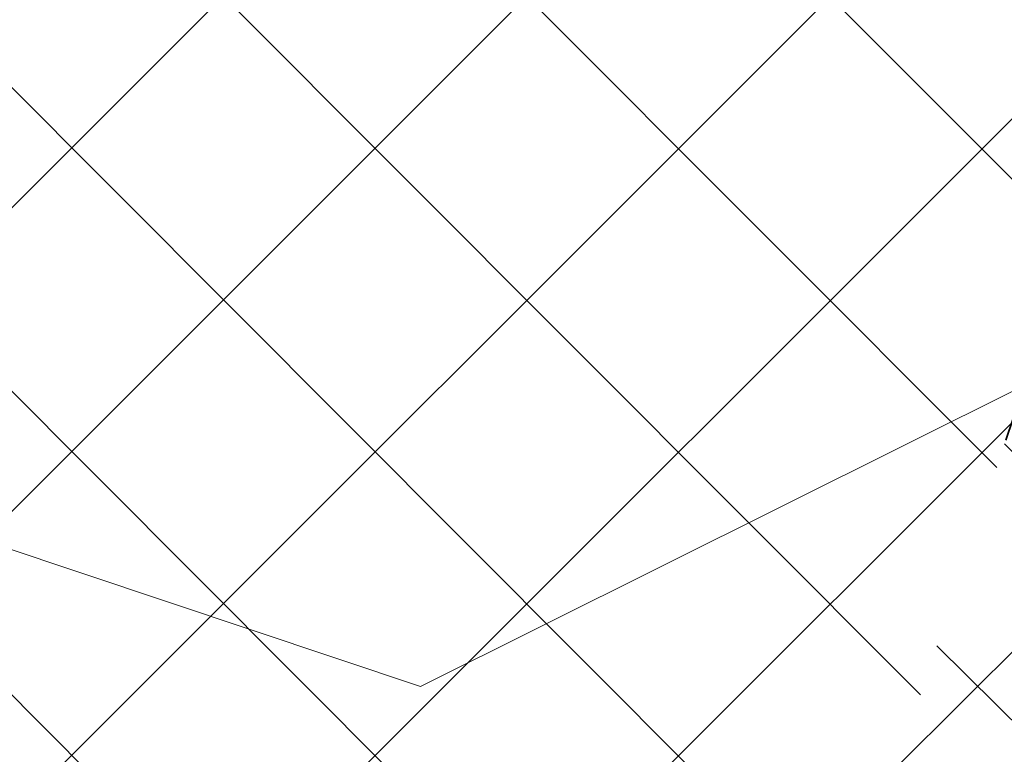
# Model space of a CAD drawing. Header units: metres. Extents: x 6599594 to 6600699, y 5687867 to 5691114.
# Tile 213 of 256: x 6599967.517 to 6599968.549, y 5688923.594 to 5688924.364. Entities that reach past the tile are written whole.
import ezdxf

# ---------------------------------------------------------------- set-up
doc = ezdxf.new("R2010")
doc.units = ezdxf.units.M
doc.header["$MEASUREMENT"] = 0
doc.linetypes.add('1', pattern=[0])
doc.linetypes.add('BUG', pattern=[1.5, 1, -0.5])
for name, color, linetype, lineweight in [('_kolor chodnik', 50, '1', 5), ('_kolor jezdnia', 4, '1', 0), ('_kolor pobocze', 211, '1', 5), ('_kolor zjazdy kostka', 7, '1', 5), ('_kolor ścieżka @ 1', 10, '1', 0), ('_linie', 7, 'BUG', 5), ('_obrzeze', 10, 'BUG', 35)]:
    doc.layers.add(name, color=color, linetype=linetype, lineweight=lineweight)
pattern_1 = [(45, (0, 0), (-0.1414213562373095, 0.1414213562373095), []), (135, (0, 0), (-0.1414213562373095, -0.1414213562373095), [])]

msp = doc.modelspace()

# ---------------------------------------------------------------- hatches: boundary and pattern name
at = {"layer": '_kolor chodnik'}
h = msp.add_hatch(dxfattribs=at)
h.set_pattern_fill('ANSI37', color=256, scale=1.6)
h.set_pattern_definition(pattern_1)
h.paths.add_polyline_path([(6599849.938171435, 5688542.085872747), (6599852.232147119, 5688548.938742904), (6599853.573135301, 5688548.489851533), (6599853.827082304, 5688549.248475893), (6599851.793849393, 5688549.929093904), (6599849.895278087, 5688548.982823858), (6599847.823506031, 5688542.793750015)])
edge = h.paths.add_edge_path()
edge.add_line((6600018.106075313, 5689087.454911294), (6600022.42781917, 5689091.229234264))
edge.add_line((6600022.42781917, 5689091.229234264), (6600020.233254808, 5689093.742094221))
edge.add_line((6600020.233254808, 5689093.742094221), (6600017.159471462, 5689091.057656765))
edge.add_arc((6600023.275194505, 5689085.385140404), 8.34143334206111, 137.1531558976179, 148.8016577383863)
edge.add_line((6600016.140105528, 5689089.706021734), (6600018.106075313, 5689087.454911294))
h.paths.add_polyline_path([(6600038.501784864, 5689187.59229436), (6600037.906968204, 5689187.700586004), (6600037.638296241, 5689186.224843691), (6600038.240083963, 5689186.115282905)])
h.paths.add_polyline_path([(6600069.098302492, 5689360.276020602), (6600068.321239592, 5689360.413462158), (6600068.064048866, 5689358.936495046), (6600068.836639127, 5689358.799546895)])
h.paths.add_polyline_path([(6600082.393785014, 5689362.950258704), (6600082.941124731, 5689366.103121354), (6600081.481377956, 5689366.361351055), (6600080.923159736, 5689363.210828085)])
h.paths.add_polyline_path([(6600074.022236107, 5689388.065861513), (6600072.983907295, 5689388.249860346), (6600072.723374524, 5689386.772538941), (6600073.760538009, 5689386.588865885)])
h.paths.add_polyline_path([(6600105.602402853, 5689486.45426531), (6600106.738797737, 5689489.760539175), (6600105.28818975, 5689490.281952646), (6600104.132785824, 5689486.965912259)])
h.paths.add_polyline_path([(6600132.519778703, 5689678.737346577), (6600131.636986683, 5689678.922259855), (6600131.330470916, 5689677.453953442), (6600132.212256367, 5689677.269208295)])
h.paths.add_polyline_path([(6600156.649397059, 5689798.7449027), (6600156.48800471, 5689797.95886096), (6600157.450195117, 5689797.757316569), (6600157.615023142, 5689798.542205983)])
h.paths.add_polyline_path([(6600189.055358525, 5689948.643107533), (6600187.902868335, 5689948.884512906), (6600187.600024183, 5689947.417400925), (6600188.748131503, 5689947.176379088)])
edge = h.paths.add_edge_path()
edge.add_line((6600204.459383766, 5690032.969035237), (6600204.153258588, 5690031.227801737))
edge.add_arc((6600202.328347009, 5690027.299936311), 4.331100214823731, 41.853001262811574, 65.08011546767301, ccw=False)
edge.add_arc((6600032.903931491, 5690051.979071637), 174.020003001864, 352.8070218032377, 353.495463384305)
edge.add_arc((6600202.372679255, 5690027.343587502), 5.999999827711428, 55.12102442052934, 69.64815978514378)
edge = h.paths.add_edge_path()
edge.add_line((6600205.046027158, 5690040.265402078), (6600204.972740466, 5690038.483452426))
edge.add_arc((6600203.986269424, 5690044.401803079), 5.999999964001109, 279.4630688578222, 294.9140560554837)
edge.add_line((6600206.513819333, 5690038.960158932), (6600206.607027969, 5690041.030672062))
edge.add_arc((6600203.986269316, 5690044.401803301), 4.270000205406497, 284.3702444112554, 307.86193139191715, ccw=False)
edge = h.paths.add_edge_path()
edge.add_arc((6600203.547470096, 5690044.558759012), 6.446878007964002, 324.43500910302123, 356.20133685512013, ccw=False)
edge.add_arc((6600203.986269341, 5690044.401803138), 6.000000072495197, 323.2169970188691, 357.4193489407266)
h.paths.add_polyline_path([(6600208.910055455, 5690121.713696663), (6600208.146285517, 5690121.748120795), (6600207.125602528, 5690121.794124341), (6600209.971605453, 5690121.665851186)])
edge = h.paths.add_edge_path()
edge.add_line((6600238.769818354, 5690481.648294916), (6600240.338176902, 5690490.87374652))
edge.add_line((6600240.338176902, 5690490.87374652), (6600241.251295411, 5690510.829461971))
edge.add_line((6600241.251295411, 5690510.829461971), (6600239.524022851, 5690510.928942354))
edge.add_line((6600239.524022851, 5690510.928942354), (6600238.633343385, 5690491.167757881))
edge.add_line((6600238.633343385, 5690491.167757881), (6600234.579716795, 5690467.661262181))
edge.add_line((6600234.579716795, 5690467.661262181), (6600234.449796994, 5690464.966873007))
edge.add_arc((6600242.443669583, 5690464.607462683), 8.001948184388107, 177.4256737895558, 268.2543056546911)
edge.add_line((6600242.199903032, 5690456.609228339), (6600242.216657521, 5690457.359274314))
edge.add_line((6600242.216657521, 5690457.359274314), (6600242.305257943, 5690458.836738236))
edge.add_arc((6600242.444504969, 5690464.607952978), 5.772894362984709, 177.0298084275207, 268.6178439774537, ccw=False)
edge.add_line((6600236.679365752, 5690464.907083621), (6600236.951876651, 5690470.95443634))
edge.add_line((6600236.951876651, 5690470.95443634), (6600238.15078669, 5690478.210832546))
edge.add_line((6600238.15078669, 5690478.210832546), (6600238.769818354, 5690481.648294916))
h.paths.add_polyline_path([(6600238.769818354, 5690481.648294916), (6600238.15078669, 5690478.210832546), (6600239.670056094, 5690477.930590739), (6600240.266710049, 5690481.376366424)])
edge = h.paths.add_edge_path()
edge.add_line((6600223.366500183, 5690460.339976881), (6600223.278629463, 5690457.997544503))
edge.add_arc((6600220.967166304, 5690465.656339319), 7.999999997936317, 286.7940807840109, 300.2738222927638)
edge.add_line((6600225.000231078, 5690458.747331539), (6600225.240084, 5690461.623695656))
edge.add_arc((6600221.105749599, 5690465.648640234), 5.76999998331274, 293.06724424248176, 315.7681070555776, ccw=False)
edge = h.paths.add_edge_path()
edge.add_arc((6600220.025145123, 5690444.676291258), 5.770000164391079, 37.996647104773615, 59.94382588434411, ccw=False)
edge.add_line((6600224.572175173, 5690448.22839199), (6600224.817793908, 5690451.081798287))
edge.add_arc((6600220.025145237, 5690444.676291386), 7.999999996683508, 53.19588653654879, 68.15166733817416)
edge.add_line((6600223.00235276, 5690452.101669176), (6600222.91504296, 5690449.670427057))
edge = h.paths.add_edge_path()
edge.add_arc((6600221.105749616, 5690465.648640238), 7.999999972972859, 328.0222308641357, 357.0132597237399)
edge.add_line((6600229.094882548, 5690465.23180147), (6600229.218816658, 5690467.593604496))
edge.add_line((6600229.218816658, 5690467.593604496), (6600228.218919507, 5690467.645774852))
edge.add_line((6600228.218919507, 5690467.645774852), (6600227.891778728, 5690461.411918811))
h.paths.add_polyline_path([(6600200.980142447, 5690012.236744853), (6600202.317278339, 5690011.956662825), (6600202.522293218, 5690012.935421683), (6600201.182321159, 5690013.216097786)])
h.paths.add_polyline_path([(6600196.457878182, 5689983.98337835), (6600195.202332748, 5689984.246370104), (6600194.899091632, 5689982.777335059), (6600196.150355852, 5689982.515240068)])
edge = h.paths.add_edge_path()
edge.add_line((6600112.305909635, 5689517.991018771), (6600112.691041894, 5689519.807934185))
edge.add_line((6600112.691041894, 5689519.807934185), (6600113.245521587, 5689522.423769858))
edge.add_line((6600113.245521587, 5689522.423769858), (6600111.553124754, 5689522.782507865))
edge.add_line((6600111.553124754, 5689522.782507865), (6600107.405864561, 5689503.21722655))
edge.add_line((6600107.405864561, 5689503.21722655), (6600099.494506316, 5689480.361667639))
edge.add_line((6600099.494506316, 5689480.361667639), (6600099.182814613, 5689478.891218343))
edge.add_arc((6600107.008997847, 5689477.232359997), 8.000059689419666, 168.0325629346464, 257.7529108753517)
edge.add_line((6600105.311960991, 5689469.414366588), (6600105.784990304, 5689471.593619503))
edge.add_arc((6600107.008927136, 5689477.232314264), 5.769999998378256, 168.0321375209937, 257.7533362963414, ccw=False)
edge.add_line((6600101.364343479, 5689478.42879883), (6600101.647245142, 5689479.76342708))
edge.add_line((6600101.647245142, 5689479.76342708), (6600104.132785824, 5689486.965912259))
edge.add_line((6600104.132785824, 5689486.965912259), (6600105.28818975, 5689490.281952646))
edge.add_line((6600105.28818975, 5689490.281952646), (6600108.240043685, 5689498.809726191))
edge.add_line((6600108.240043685, 5689498.809726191), (6600112.305909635, 5689517.991018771))
h.paths.add_polyline_path([(6600136.009573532, 5689645.499114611), (6600138.333647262, 5689645.012304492), (6600138.661671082, 5689646.578318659), (6600134.869459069, 5689647.372651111)])
at = {"layer": '_kolor jezdnia'}
h = msp.add_hatch(dxfattribs=at)
h.set_pattern_fill('ANSI37', color=4, scale=3.5)
h.set_pattern_definition([(45, (0, 0), (-0.3093592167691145, 0.3093592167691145), []), (135, (0, 0), (-0.3093592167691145, -0.3093592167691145), [])])
edge = h.paths.add_edge_path()
edge.add_line((6599833.066047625, 5688539.933393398), (6599850.649511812, 5688527.983462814))
edge.add_arc((6599857.337592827, 5688536.653968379), 10.95025544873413, 169.5012687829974, 232.3548431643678, ccw=False)
edge.add_arc((6599858.085851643, 5688536.618142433), 11.69295282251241, 162.2507788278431, 169.9967502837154, ccw=False)
edge.add_line((6599846.949484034, 5688540.182754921), (6599847.823506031, 5688542.793750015))
edge.add_line((6599847.823506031, 5688542.793750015), (6599849.895278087, 5688548.982823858))
edge.add_line((6599849.895278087, 5688548.982823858), (6599852.434748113, 5688556.56906746))
edge.add_line((6599852.434748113, 5688556.56906746), (6599928.48625871, 5688783.760284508))
edge.add_line((6599928.48625871, 5688783.760284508), (6599931.025728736, 5688791.34652811))
edge.add_line((6599931.025728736, 5688791.34652811), (6599996.657773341, 5688987.411326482))
edge.add_line((6599996.657773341, 5688987.411326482), (6599999.197243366, 5688994.997570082))
edge.add_line((6599999.197243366, 5688994.997570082), (6600021.930100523, 5689062.908193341))
edge.add_line((6600021.930100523, 5689062.908193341), (6600017.620224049, 5689067.371531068))
edge.add_line((6600017.620224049, 5689067.371531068), (6600016.714558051, 5689064.654078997))
edge.add_line((6600016.714558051, 5689064.654078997), (6600012.423620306, 5689051.835617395))
edge.add_line((6600012.423620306, 5689051.835617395), (6600009.884150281, 5689044.249373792))
edge.add_line((6600009.884150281, 5689044.249373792), (6599977.53516164, 5688947.612159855))
edge.add_line((6599977.53516164, 5688947.612159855), (6599974.995691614, 5688940.025916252))
edge.add_line((6599974.995691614, 5688940.025916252), (6599942.096912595, 5688841.746295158))
edge.add_line((6599942.096912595, 5688841.746295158), (6599939.557442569, 5688834.160051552))
edge.add_line((6599939.557442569, 5688834.160051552), (6599882.679288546, 5688664.246042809))
edge.add_line((6599882.679288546, 5688664.246042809), (6599880.139818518, 5688656.659799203))
edge.add_line((6599880.139818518, 5688656.659799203), (6599852.46454386, 5688573.984527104))
edge.add_line((6599852.46454386, 5688573.984527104), (6599842.470137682, 5688544.127903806))
edge.add_arc((6599835.706422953, 5688546.652910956), 7.219660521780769, 248.5480913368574, 339.52856074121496, ccw=False)
h.paths.add_polyline_path([(6600044.653202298, 5689172.271628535), (6600046.276244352, 5689181.431901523), (6600047.759199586, 5689189.801539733), (6600051.0603021, 5689208.432603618), (6600052.368792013, 5689215.817578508), (6600054.808584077, 5689229.587499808), (6600056.11707399, 5689236.972474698), (6600057.346666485, 5689243.912161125), (6600058.655146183, 5689251.297078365), (6600058.831439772, 5689252.292060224), (6600060.098987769, 5689259.445963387), (6600060.139929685, 5689259.677035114), (6600061.407468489, 5689266.830886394), (6600072.329030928, 5689328.470998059), (6600073.637511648, 5689335.855921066), (6600077.337304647, 5689356.73715072), (6600078.820259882, 5689365.106788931), (6600081.142794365, 5689378.214921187), (6600082.538516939, 5689386.092227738), (6600095.187867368, 5689457.483787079), (6600091.082877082, 5689465.8405575), (6600089.043088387, 5689454.328211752), (6600087.870641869, 5689447.711051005), (6600087.560133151, 5689445.958573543), (6600086.562151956, 5689440.326076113), (6600082.433200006, 5689417.022719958), (6600080.95024477, 5689408.65308175), (6600077.202698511, 5689387.502337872), (6600075.719743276, 5689379.132699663), (6600073.469199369, 5689366.430874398), (6600071.986244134, 5689358.061236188), (6600069.98686466, 5689346.776955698), (6600068.591142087, 5689338.899649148), (6600065.559290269, 5689321.78820693), (6600064.163567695, 5689313.910900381), (6600059.719426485, 5689288.828650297), (6600058.323703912, 5689280.951343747), (6600057.563846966, 5689276.662793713), (6600056.168124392, 5689268.785487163), (6600054.804920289, 5689261.091711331), (6600053.409197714, 5689253.21440478), (6600053.264817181, 5689252.399536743), (6600051.869094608, 5689244.522230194), (6600051.183555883, 5689240.653124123), (6600049.787833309, 5689232.775817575), (6600046.593849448, 5689214.749319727), (6600045.198126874, 5689206.872013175), (6600044.41754409, 5689202.466488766), (6600042.934588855, 5689194.096850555), (6600036.429952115, 5689157.38538759), (6600034.946996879, 5689149.01574938), (6600030.579776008, 5689124.367629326), (6600027.529365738, 5689107.151445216), (6600024.895072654, 5689094.014582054), (6600030.583685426, 5689094.264316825), (6600032.945013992, 5689106.191885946), (6600043.170247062, 5689163.901990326)])
edge = h.paths.add_edge_path()
edge.add_line((6600111.106812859, 5689535.144351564), (6600111.256844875, 5689535.85214863))
edge.add_line((6600111.256844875, 5689535.85214863), (6600112.915748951, 5689543.678261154))
edge.add_line((6600112.915748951, 5689543.678261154), (6600117.304772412, 5689564.384094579))
edge.add_line((6600117.304772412, 5689564.384094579), (6600119.067357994, 5689572.699339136))
edge.add_line((6600119.067357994, 5689572.699339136), (6600120.087667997, 5689577.512794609))
edge.add_line((6600120.087667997, 5689577.512794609), (6600121.642890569, 5689584.849775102))
edge.add_line((6600121.642890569, 5689584.849775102), (6600128.436769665, 5689616.900852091))
edge.add_line((6600128.436769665, 5689616.900852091), (6600129.991992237, 5689624.237832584))
edge.add_line((6600129.991992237, 5689624.237832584), (6600132.660554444, 5689636.827148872))
edge.add_line((6600132.660554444, 5689636.827148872), (6600133.208838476, 5689639.444704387))
edge.add_line((6600133.208838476, 5689639.444704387), (6600134.848957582, 5689647.274775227))
edge.add_line((6600134.848957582, 5689647.274775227), (6600138.97649476, 5689666.979995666))
edge.add_line((6600138.97649476, 5689666.979995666), (6600140.51410642, 5689674.320687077))
edge.add_line((6600140.51410642, 5689674.320687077), (6600145.209128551, 5689696.735129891))
edge.add_line((6600145.209128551, 5689696.735129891), (6600146.746740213, 5689704.075821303))
edge.add_line((6600146.746740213, 5689704.075821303), (6600151.462308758, 5689726.588354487))
edge.add_line((6600151.462308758, 5689726.588354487), (6600152.999920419, 5689733.929045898))
edge.add_line((6600152.999920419, 5689733.929045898), (6600155.244070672, 5689744.642813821))
edge.add_line((6600155.244070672, 5689744.642813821), (6600156.781682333, 5689751.983505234))
edge.add_line((6600156.781682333, 5689751.983505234), (6600161.635515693, 5689775.156126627))
edge.add_line((6600161.635515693, 5689775.156126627), (6600163.378142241, 5689783.475576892))
edge.add_line((6600163.378142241, 5689783.475576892), (6600163.850769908, 5689785.731942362))
edge.add_line((6600163.850769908, 5689785.731942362), (6600167.028500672, 5689800.902704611))
edge.add_line((6600167.028500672, 5689800.902704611), (6600179.49088801, 5689860.399222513))
edge.add_line((6600179.49088801, 5689860.399222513), (6600181.233514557, 5689868.718672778))
edge.add_line((6600181.233514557, 5689868.718672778), (6600181.84713393, 5689871.648144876))
edge.add_line((6600181.84713393, 5689871.648144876), (6600183.384745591, 5689878.988836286))
edge.add_line((6600183.384745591, 5689878.988836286), (6600184.935818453, 5689886.393792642))
edge.add_line((6600184.935818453, 5689886.393792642), (6600186.575937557, 5689894.223863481))
edge.add_line((6600186.575937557, 5689894.223863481), (6600194.05133812, 5689929.912074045))
edge.add_line((6600194.05133812, 5689929.912074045), (6600195.691457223, 5689937.742144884))
edge.add_line((6600195.691457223, 5689937.742144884), (6600202.915799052, 5689972.231779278))
edge.add_line((6600202.915799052, 5689972.231779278), (6600204.555918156, 5689980.061850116))
edge.add_line((6600204.555918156, 5689980.061850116), (6600206.062781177, 5689987.255744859))
edge.add_line((6600206.062781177, 5689987.255744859), (6600207.702900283, 5689995.085815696))
edge.add_line((6600207.702900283, 5689995.085815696), (6600210.232559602, 5690007.162628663))
edge.add_line((6600210.232559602, 5690007.162628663), (6600211.694938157, 5690014.144150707))
edge.add_arc((6600028.177652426, 5690052.584442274), 187.5000004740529, 348.1696294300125, 357.4195276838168)
edge.add_line((6600215.487522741, 5690044.142720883), (6600208.310270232, 5690026.480446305))
edge.add_arc((6600032.903933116, 5690051.97907145), 177.2500013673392, 348.1696294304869, 351.7289130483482, ccw=False)
edge.add_line((6600206.38894146, 5690015.640182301), (6600205.966941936, 5690013.625519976))
edge.add_line((6600205.966941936, 5690013.625519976), (6600204.326822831, 5690005.795449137))
edge.add_line((6600204.326822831, 5690005.795449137), (6600197.076961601, 5689971.183982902))
edge.add_line((6600197.076961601, 5689971.183982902), (6600195.334335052, 5689962.864532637))
edge.add_line((6600195.334335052, 5689962.864532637), (6600193.44722506, 5689953.855305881))
edge.add_line((6600193.44722506, 5689953.855305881), (6600191.909227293, 5689946.512771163))
edge.add_line((6600191.909227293, 5689946.512771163), (6600185.496844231, 5689915.899498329))
edge.add_line((6600185.496844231, 5689915.899498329), (6600183.856521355, 5689908.068454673))
edge.add_line((6600183.856521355, 5689908.068454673), (6600182.066605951, 5689899.523243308))
edge.add_line((6600182.066605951, 5689899.523243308), (6600180.32407057, 5689891.204228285))
edge.add_line((6600180.32407057, 5689891.204228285), (6600174.320344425, 5689862.541919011))
edge.add_line((6600174.320344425, 5689862.541919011), (6600172.577809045, 5689854.222903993))
edge.add_line((6600172.577809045, 5689854.222903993), (6600163.663810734, 5689811.666703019))
edge.add_line((6600163.663810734, 5689811.666703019), (6600162.023782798, 5689803.837067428))
edge.add_line((6600162.023782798, 5689803.837067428), (6600160.924220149, 5689798.587659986))
edge.add_line((6600160.924220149, 5689798.587659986), (6600159.279208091, 5689790.734229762))
edge.add_line((6600159.279208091, 5689790.734229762), (6600157.107250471, 5689780.365115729))
edge.add_line((6600157.107250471, 5689780.365115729), (6600155.462238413, 5689772.511685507))
edge.add_line((6600155.462238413, 5689772.511685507), (6600153.380318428, 5689762.572418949))
edge.add_line((6600153.380318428, 5689762.572418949), (6600151.735124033, 5689754.718118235))
edge.add_line((6600151.735124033, 5689754.718118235), (6600148.586504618, 5689739.686336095))
edge.add_line((6600148.586504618, 5689739.686336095), (6600146.885007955, 5689731.563243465))
edge.add_line((6600146.885007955, 5689731.563243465), (6600141.75088822, 5689707.052510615))
edge.add_line((6600141.75088822, 5689707.052510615), (6600140.110896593, 5689699.223048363))
edge.add_line((6600140.110896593, 5689699.223048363), (6600133.483561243, 5689667.583574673))
edge.add_line((6600133.483561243, 5689667.583574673), (6600131.860394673, 5689659.834436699))
edge.add_line((6600131.860394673, 5689659.834436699), (6600131.740984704, 5689659.26436315))
edge.add_line((6600131.740984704, 5689659.26436315), (6600130.117814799, 5689651.515209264))
edge.add_line((6600130.117814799, 5689651.515209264), (6600127.27873359, 5689637.961189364))
edge.add_line((6600127.27873359, 5689637.961189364), (6600126.924568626, 5689636.290366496))
edge.add_line((6600126.924568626, 5689636.290366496), (6600125.166244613, 5689627.995226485))
edge.add_line((6600125.166244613, 5689627.995226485), (6600118.009503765, 5689594.232298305))
edge.add_line((6600118.009503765, 5689594.232298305), (6600116.25117975, 5689585.937158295))
edge.add_line((6600116.25117975, 5689585.937158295), (6600113.665314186, 5689573.737975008))
edge.add_line((6600113.665314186, 5689573.737975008), (6600111.898534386, 5689565.402943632))
edge.add_line((6600111.898534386, 5689565.402943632), (6600104.889982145, 5689532.339115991))
edge.add_line((6600104.889982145, 5689532.339115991), (6600103.22663594, 5689524.492047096))
edge.add_line((6600103.22663594, 5689524.492047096), (6600096.623876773, 5689493.342605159))
edge.add_line((6600096.623876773, 5689493.342605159), (6600094.968986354, 5689485.535427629))
edge.add_line((6600094.968986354, 5689485.535427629), (6600094.300101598, 5689482.379870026))
edge.add_line((6600094.300101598, 5689482.379870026), (6600099.182814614, 5689478.891218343))
edge.add_line((6600099.182814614, 5689478.891218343), (6600099.494506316, 5689480.361667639))
edge.add_line((6600099.494506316, 5689480.361667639), (6600111.106812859, 5689535.144351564))
edge = h.paths.add_edge_path()
edge.add_arc((6600239.213891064, 5690851.400367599), 10.00000000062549, -2.8342403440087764, 76.13703556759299, ccw=False)
edge.add_line((6600249.201658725, 5690850.905901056), (6600249.082723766, 5690848.503524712))
edge.add_line((6600249.082723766, 5690848.503524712), (6600247.016487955, 5690806.767468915))
edge.add_line((6600247.016487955, 5690806.767468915), (6600246.092398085, 5690789.152178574))
edge.add_line((6600246.092398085, 5690789.152178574), (6600233.768116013, 5690572.015170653))
edge.add_line((6600233.768116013, 5690572.015170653), (6600228.959056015, 5690465.296202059))
edge.add_line((6600228.959056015, 5690465.296202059), (6600234.588724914, 5690465.017134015))
edge.add_line((6600234.588724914, 5690465.017134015), (6600239.262540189, 5690571.767576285))
edge.add_line((6600239.262540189, 5690571.767576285), (6600252.50503885, 5690806.400146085))
edge.add_line((6600252.50503885, 5690806.400146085), (6600254.569211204, 5690848.094521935))
edge.add_arc((6600262.559425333, 5690847.6989487), 7.999999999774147, 76.13703557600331, 177.1657596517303, ccw=False)
edge.add_line((6600264.476229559, 5690855.465921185), (6600241.609896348, 5690861.109083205))
edge = h.paths.add_edge_path()
edge.add_line((6600250.031475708, 5690451.625307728), (6600250.231741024, 5690455.772579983))
edge.add_line((6600250.231741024, 5690455.772579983), (6600246.257763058, 5690456.417303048))
edge.add_line((6600246.257763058, 5690456.417303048), (6600242.171761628, 5690456.61060902))
edge.add_arc((6600242.563100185, 5690464.586983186), 7.985968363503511, 176.9123644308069, 267.1911945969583, ccw=False)
edge.add_line((6600234.588724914, 5690465.017134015), (6600228.959056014, 5690465.296202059))
edge.add_arc((6600220.965133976, 5690465.657286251), 8.002072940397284, 267.8289300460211, 357.413716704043, ccw=False)
edge.add_line((6600220.661989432, 5690457.660957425), (6600212.406915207, 5690458.119572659))
edge.add_line((6600212.406915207, 5690458.119572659), (6600208.431872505, 5690457.817501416))
edge.add_line((6600208.431872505, 5690457.817501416), (6600208.233912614, 5690454.548331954))
edge.add_line((6600208.233912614, 5690454.548331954), (6600212.129565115, 5690453.127270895))
edge.add_line((6600212.129565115, 5690453.127270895), (6600218.640548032, 5690452.76554962))
edge.add_line((6600218.640548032, 5690452.76554962), (6600216.486747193, 5690452.885205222))
edge.add_line((6600216.486747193, 5690452.885205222), (6600220.468905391, 5690452.663974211))
edge.add_arc((6600220.025145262, 5690444.676291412), 7.99999997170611, -0.3386579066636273, 86.8201700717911, ccw=False)
edge.add_line((6600228.025005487, 5690444.629006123), (6600227.803602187, 5690439.649256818))
edge.add_line((6600227.803602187, 5690439.649256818), (6600226.885525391, 5690435.936828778))
edge.add_line((6600226.885525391, 5690435.936828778), (6600225.534849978, 5690405.967249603))
edge.add_line((6600225.534849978, 5690405.967249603), (6600226.115199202, 5690402.187514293))
edge.add_line((6600226.115199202, 5690402.187514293), (6600213.445139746, 5690121.008786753))
edge.add_line((6600213.445139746, 5690121.008786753), (6600213.352800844, 5690118.960058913))
edge.add_line((6600213.352800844, 5690118.960058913), (6600209.980184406, 5690044.131649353))
edge.add_arc((6600203.98626942, 5690044.401803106), 5.999999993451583, 257.4162346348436, 357.41934921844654, ccw=False)
edge.add_line((6600202.679069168, 5690038.545931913), (6600201.589735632, 5690033.666039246))
edge.add_line((6600201.589735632, 5690033.666039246), (6600203.67987942, 5690033.199458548))
edge.add_arc((6600202.372679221, 5690027.343587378), 5.999999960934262, -8.27108729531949, 77.41623506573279, ccw=False)
edge.add_line((6600208.310270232, 5690026.480446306), (6600215.487522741, 5690044.142720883))
edge.add_line((6600215.487522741, 5690044.142720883), (6600216.199687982, 5690059.9446614))
edge.add_line((6600216.199687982, 5690059.9446614), (6600216.537356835, 5690067.437056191))
edge.add_line((6600216.537356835, 5690067.437056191), (6600223.893528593, 5690230.66011469))
edge.add_line((6600223.893528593, 5690230.66011469), (6600224.231197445, 5690238.152509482))
edge.add_line((6600224.231197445, 5690238.152509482), (6600233.507835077, 5690443.987992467))
edge.add_arc((6600241.499722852, 5690443.627812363), 7.999999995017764, 87.29208981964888, 177.4195277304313, ccw=False)
edge.add_line((6600241.877677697, 5690451.618879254), (6600246.021541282, 5690451.422886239))
edge.add_line((6600246.021541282, 5690451.422886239), (6600246.427694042, 5690451.44338883))
edge.add_line((6600246.427694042, 5690451.44338883), (6600246.79397003, 5690451.461878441))
edge.add_line((6600246.79397003, 5690451.461878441), (6600250.031475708, 5690451.625307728))
edge = h.paths.add_edge_path()
edge.add_line((6600007.33756506, 5689086.20374581), (6600006.980466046, 5689080.740822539))
edge.add_line((6600006.980466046, 5689080.740822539), (6600007.229745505, 5689080.720859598))
edge.add_line((6600007.229745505, 5689080.720859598), (6600008.093335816, 5689080.601653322))
edge.add_line((6600008.093335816, 5689080.601653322), (6600008.702681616, 5689080.53831051))
edge.add_arc((6600008.140193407, 5689070.554142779), 9.999999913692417, -18.557800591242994, 86.77547804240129, ccw=False)
edge.add_line((6600017.620224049, 5689067.371531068), (6600021.930100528, 5689062.908193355))
edge.add_arc((6599734.83819726, 5689159.011261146), 302.7499967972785, 341.4922000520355, 343.8640860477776)
edge.add_arc((6600034.895369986, 5689072.315877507), 9.581213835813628, 98.63328270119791, 164.5273290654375, ccw=False)
edge.add_line((6600033.457137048, 5689081.788529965), (6600033.832640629, 5689081.798737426))
edge.add_line((6600033.832640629, 5689081.798737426), (6600034.422462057, 5689082.05700874))
edge.add_line((6600034.422462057, 5689082.05700874), (6600036.833623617, 5689082.139040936))
edge.add_line((6600036.833623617, 5689082.139040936), (6600036.730225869, 5689087.148851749))
edge.add_line((6600036.730225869, 5689087.148851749), (6600036.579860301, 5689087.134303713))
edge.add_arc((6600036.479565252, 5689093.136286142), 6.002820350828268, 169.1687651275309, 270.9573417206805, ccw=False)
edge.add_line((6600030.583685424, 5689094.264316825), (6600024.895072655, 5689094.014582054))
edge.add_arc((6600015.200558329, 5689096.162123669), 9.929528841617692, 271.0943432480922, 347.5094668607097, ccw=False)
edge.add_arc((6600014.909438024, 5689089.646776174), 3.446070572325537, 264.4236009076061, 278.0194998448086, ccw=False)
edge.add_line((6600014.574573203, 5689086.217014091), (6600014.299554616, 5689086.232508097))
edge.add_line((6600014.299554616, 5689086.232508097), (6600010.474232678, 5689086.448019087))
edge.add_line((6600010.474232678, 5689086.448019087), (6600007.33756506, 5689086.20374581))
edge = h.paths.add_edge_path()
edge.add_line((6600105.490725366, 5689463.953528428), (6600106.927559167, 5689464.047234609))
edge.add_line((6600106.927559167, 5689464.047234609), (6600107.835, 5689468.66))
edge.add_line((6600107.835, 5689468.66), (6600105.311960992, 5689469.414366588))
edge.add_arc((6600107.008997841, 5689477.232359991), 8.000059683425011, 168.0325628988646, 257.75291091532, ccw=False)
edge.add_line((6600099.182814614, 5689478.891218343), (6600094.300101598, 5689482.379870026))
edge.add_arc((6600586.245114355, 5689378.104238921), 502.8750369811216, 168.032376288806, 169.9522165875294)
edge.add_line((6600091.082877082, 5689465.8405575), (6600095.187867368, 5689457.483787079))
edge.add_arc((6600103.065173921, 5689456.088064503), 8.000000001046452, 77.7533362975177, 169.9524553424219, ccw=False)
edge.add_line((6600104.762140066, 5689463.906012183), (6600105.490725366, 5689463.953528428))
at = {"layer": '_kolor pobocze'}
h = msp.add_hatch(dxfattribs=at)
h.set_pattern_fill('ANSI37', color=256, scale=1.6)
h.set_pattern_definition(pattern_1)
edge = h.paths.add_edge_path()
edge.add_line((6600035.926965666, 5689101.569442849), (6600036.046865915, 5689102.311543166))
edge.add_arc((6600058.171848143, 5689233.778275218), 133.3154772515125, 259.4578941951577, 260.4470163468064, ccw=False)
edge.add_line((6600033.780707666, 5689102.713067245), (6600032.142559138, 5689101.847662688))
edge.add_arc((6599734.838175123, 5689159.011266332), 302.7500195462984, 347.6801154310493, 349.11639019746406, ccw=False)
edge.add_arc((6600036.478170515, 5689093.133441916), 6.000000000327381, 167.68011541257, 271.5571101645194)
edge.add_line((6600036.64121064, 5689087.1356575), (6600036.730491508, 5689087.137804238))
edge.add_line((6600036.730491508, 5689087.137804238), (6600036.712463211, 5689087.887583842))
edge.add_line((6600036.712463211, 5689087.887583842), (6600036.559840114, 5689087.884077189))
edge.add_arc((6600036.482532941, 5689093.14290691), 5.259397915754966, 170.6455005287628, 270.8422131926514, ccw=False)
edge.add_arc((6600545.796425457, 5688991.216220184), 524.6691769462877, 167.9170060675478, 168.7028219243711, ccw=False)
edge.add_line((6600032.751078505, 5689101.044345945), (6600034.011432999, 5689101.917298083))
edge.add_line((6600034.011432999, 5689101.917298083), (6600035.926965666, 5689101.569442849))
edge = h.paths.add_edge_path()
edge.add_line((6600002.828843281, 5688994.032881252), (6600003.066918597, 5688994.74409159))
edge.add_line((6600003.066918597, 5688994.74409159), (6600001.227880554, 5688995.359703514))
edge.add_line((6600001.227880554, 5688995.359703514), (6600000.55876659, 5688996.702196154))
edge.add_line((6600000.55876659, 5688996.702196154), (6600022.641310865, 5689062.67011804))
edge.add_arc((6599734.838193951, 5689159.011262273), 303.5000002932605, 341.4922000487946, 343.8640860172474)
edge.add_arc((6600035.267451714, 5689072.092773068), 9.250000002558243, 91.55711016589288, 163.8640860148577, ccw=False)
edge.add_line((6600035.016098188, 5689081.339357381), (6600036.868703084, 5689081.389717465))
edge.add_line((6600036.868703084, 5689081.389717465), (6600036.850674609, 5689082.139504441))
edge.add_line((6600036.850674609, 5689082.139504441), (6600034.99571817, 5689082.089080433))
edge.add_arc((6600035.267451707, 5689072.092773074), 9.999999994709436, 91.55711014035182, 163.8640860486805)
edge.add_arc((6599734.838192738, 5689159.011262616), 302.7500015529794, 341.4922000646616, 343.8640860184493, ccw=False)
edge.add_line((6600021.930100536, 5689062.908193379), (6599999.748942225, 5688996.645678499))
edge.add_line((6599999.748942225, 5688996.645678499), (6600000.695212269, 5688994.747107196))
edge.add_line((6600000.695212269, 5688994.747107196), (6600002.828843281, 5688994.032881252))
h.paths.add_polyline_path([(6599971.7492186, 5688907.297112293), (6599971.084233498, 5688908.631320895), (6599997.822068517, 5688988.526766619), (6599999.164561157, 5688989.195880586), (6600001.003599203, 5688988.580268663), (6600001.241674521, 5688989.291479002), (6599999.108043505, 5688990.005704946), (6599997.209472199, 5688989.059434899), (6599970.270280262, 5688908.583087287), (6599971.216550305, 5688906.684515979), (6599973.350181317, 5688905.970290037), (6599973.588256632, 5688906.681500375)])
h.paths.add_polyline_path([(6599932.504667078, 5688790.060553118), (6599931.835553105, 5688791.403045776), (6599968.343406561, 5688900.4641754), (6599969.685899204, 5688901.133289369), (6599971.524937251, 5688900.517677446), (6599971.763012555, 5688901.228887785), (6599969.629381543, 5688901.94311373), (6599967.730810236, 5688900.996843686), (6599931.025728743, 5688791.34652811), (6599931.971998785, 5688789.447956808), (6599934.105629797, 5688788.73373086), (6599934.343705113, 5688789.4449412)])
at = {"layer": '_kolor zjazdy kostka'}
h = msp.add_hatch(dxfattribs=at)
h.set_pattern_fill('ANSI37', color=256, scale=1.6)
h.set_pattern_definition(pattern_1)
h.paths.add_polyline_path([(6600244.137440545, 5690813.934732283), (6600242.369522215, 5690814.022127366), (6600242.097568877, 5690808.528921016), (6600243.865482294, 5690808.441426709)])
h.paths.add_polyline_path([(6600247.012128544, 5690806.679412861), (6600247.442736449, 5690815.377295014), (6600247.393289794, 5690814.378518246), (6600247.113277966, 5690808.722537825)])
h.paths.add_polyline_path([(6600242.297085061, 5690788.088808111), (6600240.958726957, 5690788.155683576), (6600240.648818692, 5690782.664569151), (6600241.987258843, 5690782.599147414)])
h.paths.add_polyline_path([(6600245.558275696, 5690780.919298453), (6600246.037231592, 5690789.405686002), (6600244.985820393, 5690788.453468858), (6600244.612601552, 5690781.981345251)])
h.paths.add_polyline_path([(6600241.348405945, 5690723.711515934), (6600242.272017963, 5690722.691689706), (6600242.749709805, 5690731.155680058), (6600241.698138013, 5690730.203317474), (6600241.472690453, 5690726.27550499)])
h.paths.add_polyline_path([(6600225.772794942, 5690394.589141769), (6600224.731429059, 5690393.637598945), (6600224.461246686, 5690387.644646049), (6600225.412923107, 5690386.603142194)])
h.paths.add_polyline_path([(6600223.012390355, 5690333.280720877), (6600223.372595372, 5690341.272607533), (6600222.32835346, 5690340.318436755), (6600222.058239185, 5690334.324941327)])
h.paths.add_polyline_path([(6600215.496388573, 5690166.390602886), (6600215.856593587, 5690174.382489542), (6600214.812834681, 5690173.428760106), (6600214.542018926, 5690167.435062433)])
h.paths.add_polyline_path([(6600212.446537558, 5690121.053392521), (6600213.399499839, 5690120.010473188), (6600213.788744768, 5690128.503024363), (6600212.745135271, 5690127.54943145)])
h.paths.add_polyline_path([(6600209.977420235, 5690121.665589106), (6600210.225142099, 5690127.162117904), (6600207.346107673, 5690127.291879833), (6600207.119593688, 5690121.794395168)])
h.paths.add_polyline_path([(6600207.950178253, 5690070.725854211), (6600204.880846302, 5690070.828947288), (6600204.643784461, 5690065.333808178), (6600207.702521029, 5690065.204598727)])
h.paths.add_polyline_path([(6600200.981479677, 5690012.236464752), (6600199.969248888, 5690007.339980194), (6600201.282587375, 5690007.064882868), (6600202.31726072, 5690011.956666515)])
h.paths.add_polyline_path([(6600193.613960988, 5689970.406358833), (6600192.398010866, 5689970.660657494), (6600191.286205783, 5689965.274578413), (6600192.486379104, 5689965.023185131)])
h.paths.add_polyline_path([(6600189.061271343, 5689948.671423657), (6600189.98413328, 5689953.050774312), (6600188.818902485, 5689953.32186217), (6600187.908781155, 5689948.91282903)])
h.paths.add_polyline_path([(6600180.976201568, 5689915.317449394), (6600179.952861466, 5689910.421322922), (6600181.008474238, 5689910.200199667), (6600182.033843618, 5689915.09540201)])
h.paths.add_polyline_path([(6600176.508279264, 5689893.538690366), (6600177.476023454, 5689893.335973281), (6600178.603605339, 5689898.719146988), (6600177.636002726, 5689898.922290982)])
h.paths.add_polyline_path([(6600179.28182965, 5689859.401159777), (6600180.522246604, 5689860.211927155), (6600181.057490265, 5689860.561775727), (6600183.598022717, 5689860.029600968), (6600184.726606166, 5689865.412570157), (6600182.186324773, 5689865.943033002), (6600181.604764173, 5689866.832779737), (6600181.024456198, 5689867.720610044)])
h.paths.add_polyline_path([(6600160.200810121, 5689810.862606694), (6600159.232772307, 5689811.065842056), (6600158.207991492, 5689806.171529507), (6600159.175735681, 5689805.968812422)])
h.paths.add_polyline_path([(6600156.49391753, 5689797.987177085), (6600155.463416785, 5689793.068691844), (6600156.431160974, 5689792.865974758), (6600157.461419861, 5689797.784520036)])
edge = h.paths.add_edge_path()
edge.add_arc((6600173.111981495, 5689800.679690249), 5.999999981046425, 204.673115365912, 239.5411154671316, ccw=False)
edge.add_arc((6600173.162096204, 5689800.685330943), 6.047914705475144, 168.3203586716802, 204.5234866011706, ccw=False)
edge.add_line((6600167.239404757, 5689801.9096668), (6600163.651667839, 5689784.781499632))
edge.add_arc((6600169.524220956, 5689783.551410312), 5.999999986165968, 139.2146049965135, 168.1696294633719, ccw=False)
edge.add_arc((6600169.524220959, 5689783.551410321), 5.999999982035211, 96.80962310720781, 139.2146050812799, ccw=False)
edge.add_line((6600168.812796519, 5689789.509083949), (6600170.070461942, 5689795.507731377))
h.paths.add_polyline_path([(6600163.526364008, 5689776.866746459), (6600166.051243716, 5689776.337874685), (6600167.179826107, 5689781.720838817), (6600164.653945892, 5689782.249920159), (6600163.941148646, 5689783.340449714), (6600163.493329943, 5689784.025580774), (6600161.750703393, 5689775.706130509), (6600162.438017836, 5689776.155376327)])
h.paths.add_polyline_path([(6600152.614191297, 5689774.643430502), (6600153.639138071, 5689779.536616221), (6600152.646757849, 5689779.744928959), (6600151.646447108, 5689774.846147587)])
h.paths.add_polyline_path([(6600150.121074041, 5689767.466820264), (6600148.177624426, 5689758.16795459), (6600149.115997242, 5689757.971390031), (6600151.066362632, 5689767.268392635)])
h.paths.add_polyline_path([(6600142.970741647, 5689739.332500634), (6600141.888449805, 5689734.142420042), (6600144.036614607, 5689733.695518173), (6600145.123068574, 5689738.882330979)])
h.paths.add_polyline_path([(6600136.256357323, 5689701.052153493), (6600137.154085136, 5689700.864096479), (6600138.287960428, 5689706.274871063), (6600137.386492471, 5689706.464182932)])
h.paths.add_polyline_path([(6600130.081494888, 5689667.099389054), (6600129.212847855, 5689667.281639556), (6600128.083282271, 5689661.898895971), (6600128.953953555, 5689661.716447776)])
h.paths.add_polyline_path([(6600128.397394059, 5689659.030340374), (6600127.554144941, 5689659.207226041), (6600126.49340855, 5689653.810049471), (6600127.269860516, 5689653.647397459)])
h.paths.add_polyline_path([(6600134.990411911, 5689640.633636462), (6600137.30714639, 5689640.148363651), (6600138.339560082, 5689645.040620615), (6600136.015486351, 5689645.500958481), (6600135.435178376, 5689646.388788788), (6600134.8548704, 5689647.276619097), (6600133.214751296, 5689639.446548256), (6600134.102581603, 5689640.026856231)])
h.paths.add_polyline_path([(6600122.164164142, 5689634.294831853), (6600121.024067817, 5689628.914244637), (6600122.015114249, 5689628.705875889), (6600123.155614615, 5689634.086346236)])
h.paths.add_polyline_path([(6600114.54207576, 5689593.450769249), (6600113.493359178, 5689593.398339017), (6600112.364315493, 5689588.045694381), (6600113.29076438, 5689587.54753241)])
h.paths.add_polyline_path([(6600110.194543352, 5689572.941097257), (6600109.20781945, 5689573.148880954), (6600108.067717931, 5689567.768269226), (6600109.05014319, 5689567.535215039)])
h.paths.add_polyline_path([(6600119.083213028, 5689565.540446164), (6600119.089125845, 5689565.542290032), (6600121.462438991, 5689565.065690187), (6600122.598093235, 5689570.447168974), (6600120.229622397, 5689570.949214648), (6600119.651446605, 5689571.8119627), (6600119.073270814, 5689572.727655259), (6600117.310757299, 5689564.412754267)])
h.paths.add_polyline_path([(6600101.698666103, 5689532.937884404), (6600100.730666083, 5689533.141679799), (6600099.694214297, 5689528.250234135), (6600100.669121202, 5689528.045267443)])
h.paths.add_polyline_path([(6600094.064021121, 5689496.827028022), (6600093.080194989, 5689497.033910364), (6600092.036590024, 5689492.143967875), (6600093.038865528, 5689491.933250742)])
h.paths.add_polyline_path([(6600083.709836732, 5689453.74980843), (6600082.738586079, 5689448.336231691), (6600084.647281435, 5689448.027407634), (6600085.606840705, 5689453.416583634)])
h.paths.add_polyline_path([(6600084.434394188, 5689446.82589514), (6600083.348896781, 5689447.018140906), (6600082.567374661, 5689442.58660872), (6600083.649300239, 5689442.394910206)])
h.paths.add_polyline_path([(6600078.04194071, 5689410.721110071), (6600078.996952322, 5689416.137564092), (6600078.054833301, 5689416.304853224), (6600077.111232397, 5689410.886043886)])
h.paths.add_polyline_path([(6600072.911565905, 5689386.768652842), (6600071.960466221, 5689381.312635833), (6600072.800073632, 5689381.16322159), (6600073.766450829, 5689386.590709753)])
h.paths.add_polyline_path([(6600082.887400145, 5689379.432062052), (6600085.278102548, 5689379.03494316), (6600086.160383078, 5689383.956496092), (6600083.759726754, 5689384.355378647), (6600083.152078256, 5689385.224725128), (6600082.544429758, 5689386.094071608), (6600081.148707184, 5689378.216765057), (6600082.018053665, 5689378.824413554)])
h.paths.add_polyline_path([(6600080.731401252, 5689363.247695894), (6600080.041469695, 5689363.369939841), (6600079.433821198, 5689364.239286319), (6600078.8261727, 5689365.1086328), (6600077.343217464, 5689356.73899459), (6600078.212563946, 5689357.346643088), (6600079.081910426, 5689357.954291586), (6600081.429189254, 5689357.564866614), (6600082.388748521, 5689362.980514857)])
h.paths.add_polyline_path([(6600069.104215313, 5689360.304336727), (6600070.063917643, 5689365.720487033), (6600069.2708267, 5689365.861009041), (6600068.327152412, 5689360.441778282)])
h.paths.add_polyline_path([(6600066.550616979, 5689345.891799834), (6600065.546169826, 5689346.069805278), (6600064.677796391, 5689341.145792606), (6600065.678290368, 5689340.968483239)])
h.paths.add_polyline_path([(6600061.138656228, 5689321.077501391), (6600060.270282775, 5689316.15348863), (6600061.250715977, 5689315.979734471), (6600062.127590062, 5689320.902245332)])
h.paths.add_polyline_path([(6600055.325252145, 5689288.11325564), (6600054.456878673, 5689283.189242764), (6600055.410852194, 5689283.020177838), (6600056.283178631, 5689287.917022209)])
h.paths.add_polyline_path([(6600048.045675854, 5689182.819289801), (6600050.371939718, 5689182.407116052), (6600051.31444535, 5689187.67761207), (6600048.980409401, 5689188.064690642), (6600048.372760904, 5689188.934037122), (6600047.765112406, 5689189.803383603), (6600046.306982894, 5689181.603992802), (6600046.972918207, 5689182.069462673)])
h.paths.add_polyline_path([(6600040.943690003, 5689201.374141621), (6600039.339175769, 5689201.66987967), (6600038.429882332, 5689196.244216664), (6600039.984130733, 5689195.958493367)])
h.paths.add_polyline_path([(6600032.993704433, 5689156.473759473), (6600032.278185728, 5689156.600537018), (6600031.299242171, 5689151.188930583), (6600032.034145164, 5689151.058111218)])
h.paths.add_polyline_path([(6600026.309179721, 5689123.603833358), (6600025.417362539, 5689118.683970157), (6600026.271201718, 5689118.532684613), (6600027.143528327, 5689123.456001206)])
h.paths.add_polyline_path([(6600013.302986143, 5689054.462576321), (6600015.842456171, 5689062.048819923), (6600014.576741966, 5689061.417973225), (6600012.672139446, 5689055.728290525)])
h.paths.add_polyline_path([(6599974.547216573, 5688938.686171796), (6599977.086686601, 5688946.272415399), (6599975.820972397, 5688945.641568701), (6599973.916369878, 5688939.951886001)])
h.paths.add_polyline_path([(6599942.102825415, 5688841.748139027), (6599940.837111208, 5688841.117292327), (6599938.932508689, 5688835.427609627), (6599939.563355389, 5688834.161895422)])
h.paths.add_polyline_path([(6599882.685201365, 5688664.247886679), (6599881.419487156, 5688663.617039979), (6599879.514884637, 5688657.927357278), (6599880.145731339, 5688656.661643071)])
h.paths.add_polyline_path([(6599851.799762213, 5688549.930937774), (6599853.832995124, 5688549.250319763), (6599855.42016389, 5688553.991722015), (6599853.386930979, 5688554.672340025), (6599852.913795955, 5688555.621625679), (6599852.440660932, 5688556.570911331), (6599849.901190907, 5688548.984667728)])
h.paths.add_polyline_path([(6600233.581687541, 5690586.458647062), (6600234.520016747, 5690585.337735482), (6600234.976631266, 5690593.428266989), (6600233.922640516, 5690592.499827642)])
h.paths.add_polyline_path([(6600231.72837122, 5690526.750719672), (6600230.676277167, 5690525.793817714), (6600230.420013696, 5690519.782861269), (6600231.363586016, 5690518.655686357)])
h.paths.add_polyline_path([(6600237.577122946, 5690639.505119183), (6600236.516490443, 5690638.540451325), (6600236.176926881, 5690632.541599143), (6600237.1204992, 5690631.41442423)])
h.paths.add_polyline_path([(6600238.927801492, 5690681.139540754), (6600239.8637879, 5690680.021427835), (6600240.320411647, 5690688.112122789), (6600239.268317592, 5690687.155220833)])
h.paths.add_polyline_path([(6600218.12228406, 5690224.814875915), (6600217.079933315, 5690223.86243318), (6600216.809648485, 5690217.865326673), (6600217.762143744, 5690216.822918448)])
h.paths.add_polyline_path([(6600219.363739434, 5690274.535639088), (6600220.31588625, 5690273.493612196), (6600220.675810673, 5690281.480778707), (6600219.633750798, 5690280.528598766)])
h.paths.add_polyline_path([(6600168.759867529, 5689856.554734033), (6600169.729143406, 5689856.3516961), (6600170.857343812, 5689861.737822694), (6600169.889741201, 5689861.940966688)])
h.paths.add_polyline_path([(6600168.841833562, 5689852.115601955), (6600167.871405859, 5689852.319339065), (6600166.844894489, 5689847.425845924), (6600167.816759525, 5689847.221809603)])
h = msp.add_hatch(dxfattribs=at)
h.set_pattern_fill('ANSI37', color=256, scale=1.6)
h.set_pattern_definition(pattern_1)
h.paths.add_polyline_path([(6599969.83578747, 5688924.611562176), (6599968.570073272, 5688923.980715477), (6599966.665470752, 5688918.291032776), (6599967.296317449, 5688917.025318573)])
at = {"layer": '_kolor ścieżka @ 1'}
h = msp.add_hatch(dxfattribs=at)
h.set_pattern_fill('ANSI37', color=10, scale=1.8)
h.set_pattern_definition([(45, (0, 0), (-0.1590990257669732, 0.1590990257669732), []), (135, (0, 0), (-0.1590990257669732, -0.1590990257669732), [])])
edge = h.paths.add_edge_path()
edge.add_line((6599877.145262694, 5688659.244027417), (6599854.614951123, 5688591.938475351))
edge.add_line((6599854.614951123, 5688591.938475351), (6599854.214414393, 5688589.387325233))
edge.add_line((6599854.214414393, 5688589.387325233), (6599839.435327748, 5688545.233719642))
edge.add_arc((6599834.523035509, 5688547.748213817), 5.518450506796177, 246.51508714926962, 332.8930934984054, ccw=False)
edge.add_line((6599832.323891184, 5688542.686883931), (6599836.925902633, 5688539.594394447))
edge.add_arc((6599835.881373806, 5688546.52869976), 7.012533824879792, 278.5661808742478, 339.9794081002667)
edge.add_line((6599842.470137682, 5688544.127903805), (6599857.359687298, 5688588.607952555))
edge.add_line((6599857.359687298, 5688588.607952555), (6599857.303782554, 5688591.591210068))
edge.add_line((6599857.303782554, 5688591.591210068), (6599879.508971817, 5688657.925513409))
edge.add_line((6599879.508971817, 5688657.925513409), (6599879.193548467, 5688658.558370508))
edge.add_line((6599879.193548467, 5688658.558370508), (6599877.145262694, 5688659.244027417))
h.paths.add_polyline_path([(6599879.193548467, 5688658.558370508), (6599879.508971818, 5688657.925513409), (6599881.413574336, 5688663.615196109), (6599880.780717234, 5688663.299772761), (6599878.732431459, 5688663.985429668), (6599877.145262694, 5688659.244027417)])
h.paths.add_polyline_path([(6599938.92659587, 5688835.425765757), (6599938.611172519, 5688836.058622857), (6599936.562886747, 5688836.744279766), (6599878.732431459, 5688663.985429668), (6599880.780717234, 5688663.299772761), (6599881.413574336, 5688663.615196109)])
h.paths.add_polyline_path([(6599974.364844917, 5688941.291630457), (6599974.049421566, 5688941.924487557), (6599972.001135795, 5688942.610144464), (6599936.562886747, 5688836.744279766), (6599938.611172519, 5688836.058622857), (6599938.92659587, 5688835.425765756)])
h.paths.add_polyline_path([(6599974.049421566, 5688941.924487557), (6599974.364844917, 5688941.291630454), (6600009.253303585, 5689045.515087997), (6600008.937880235, 5689046.147945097), (6600006.889594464, 5689046.833602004), (6599972.001135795, 5688942.610144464)])
h.paths.add_polyline_path([(6600008.937880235, 5689046.147945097), (6600009.253303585, 5689045.515087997), (6600011.157906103, 5689051.204770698), (6600010.525049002, 5689050.889347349), (6600008.476763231, 5689051.575004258), (6600006.889594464, 5689046.833602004)])
edge = h.paths.add_edge_path()
edge.add_arc((6599858.085851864, 5688536.618142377), 11.69295304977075, 162.2507788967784, 169.9967501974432)
edge.add_line((6599846.570656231, 5688538.649255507), (6599849.824991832, 5688528.706403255))
edge.add_line((6599849.824991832, 5688528.706403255), (6599853.13552, 5688528.731057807))
edge.add_line((6599853.13552, 5688528.731057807), (6599849.868997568, 5688538.728963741))
edge.add_line((6599849.868997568, 5688538.728963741), (6599850.886451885, 5688541.768438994))
edge.add_line((6599850.886451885, 5688541.768438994), (6599849.938171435, 5688542.085872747))
edge.add_line((6599849.938171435, 5688542.085872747), (6599847.823506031, 5688542.793750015))
edge.add_line((6599847.823506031, 5688542.793750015), (6599846.949484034, 5688540.182754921))
edge = h.paths.add_edge_path()
edge.add_arc((6600008.743460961, 5689068.123037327), 7.659999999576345, 341.4922000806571, 372.1491631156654)
edge.add_line((6600016.231900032, 5689069.735141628), (6600014.371922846, 5689078.374983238))
edge.add_arc((6600008.140193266, 5689070.554142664), 10.00000004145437, 51.45178747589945, 78.26461791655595)
edge.add_line((6600010.174112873, 5689080.345116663), (6600010.018184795, 5689077.57739322))
edge.add_arc((6600009.814745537, 5689075.098871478), 2.486856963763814, 14.594442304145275, 85.30763078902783, ccw=False)
edge.add_line((6600012.221360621, 5689075.725498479), (6600013.747330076, 5689068.63716722))
edge.add_line((6600013.747330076, 5689068.63716722), (6600013.596857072, 5689066.921144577))
edge.add_line((6600013.596857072, 5689066.921144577), (6600008.476763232, 5689051.575004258))
edge.add_line((6600008.476763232, 5689051.575004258), (6600010.525049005, 5689050.889347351))
edge.add_line((6600010.525049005, 5689050.889347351), (6600011.157906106, 5689051.204770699))
edge.add_line((6600011.157906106, 5689051.204770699), (6600016.007289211, 5689065.69149478))

# ---------------------------------------------------------------- linework, layer by layer
at = {"layer": '_linie'}
for p, q in [((6599965.888930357, 5688924.35094905), (6599967.937216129, 5688923.665292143)), ((6599967.937216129, 5688923.665292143), (6599968.57007323, 5688923.98071549))]:
    msp.add_line(p, q, dxfattribs=at)
at = {"layer": '_obrzeze'}
msp.add_line((6600016.007289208, 5689065.691494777), (6599857.303782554, 5688591.591210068), dxfattribs=at)

doc.saveas('drawing.dxf')
